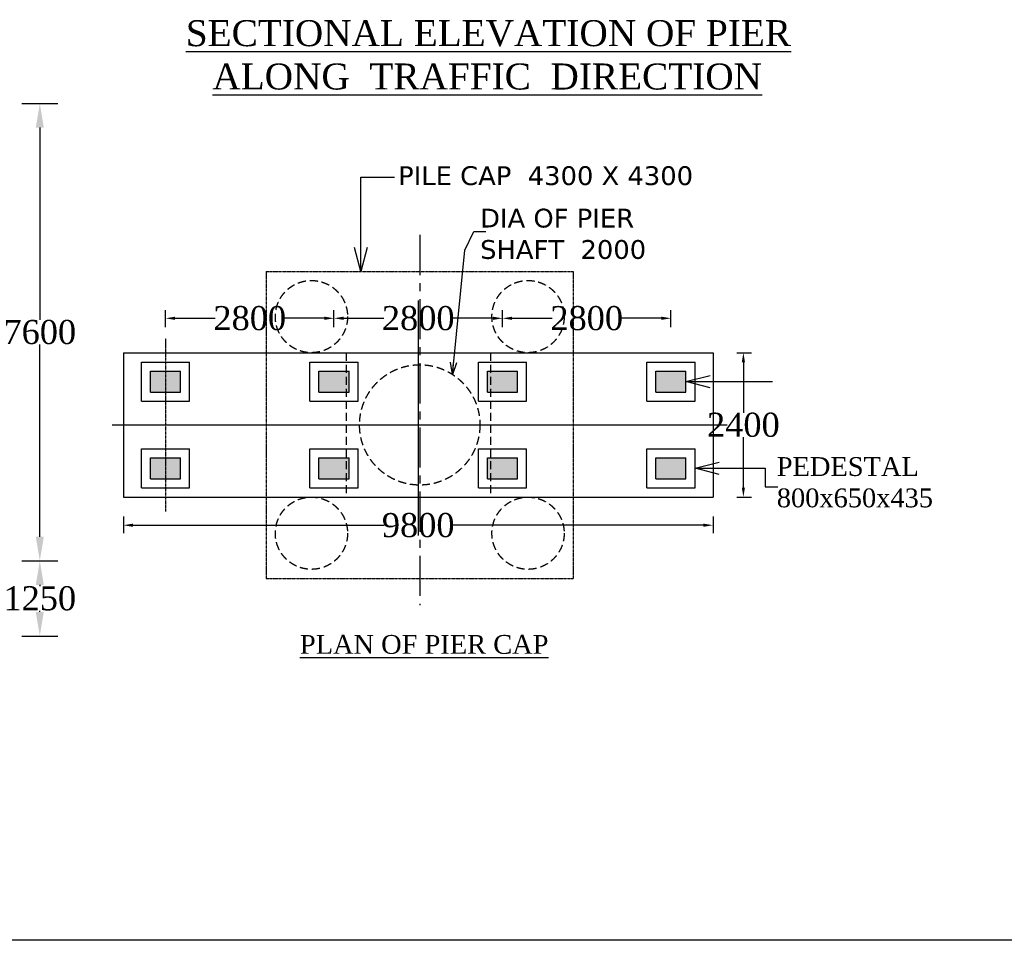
# Model space of a CAD drawing. Header units: millimetres. Extents: x -17882108 to 29484142, y -104267 to 550747.
# Tile 5 of 19: x 9224873 to 9286240, y -4985 to 52379. Entities that reach past the tile are written whole.
import ezdxf

# ---------------------------------------------------------------- set-up
doc = ezdxf.new("R2010")
doc.units = ezdxf.units.MM
doc.header["$MEASUREMENT"] = 0
for name, pattern in [('CENTER', [2, 1.25, -0.25, 0.25, -0.25]), ('CENTER2', [28.575, 19.05, -3.175, 3.175, -3.175]), ('CENTERX2', [4, 2.5, -0.5, 0.5, -0.5]), ('HIDDEN', [0.375, 0.25, -0.125])]:
    doc.linetypes.add(name, pattern=pattern)
doc.layers.add('BOUNDRY LINE', color=224, linetype='Continuous')
doc.layers.add('TEXT', color=7, linetype='Continuous')
doc.styles.get("Standard").update_dxf_attribs({"font": 'times.ttf'})
doc.dimstyles.get("Standard").update_dxf_attribs({"dimtxt": 400, "dimasz": 215, "dimexe": 0.18, "dimexo": 0.0625, "dimgap": 0.09, "dimtad": 0, "dimtih": 1, "dimtoh": 1, "dimdec": 0, "dimzin": 4, "dimdsep": 46, "dimtxsty": 'Standard', "dimblk": 'OPEN90', "dimcen": 0, "dimadec": 0, "dimazin": 1, "dimtfac": 1, "dimtdec": 0, "dimtix": 1, "dimtofl": 0, "dimtmove": 0, "dimatfit": 3, "dimldrblk": 'OPEN30', "dimfxl": 0, "dimtolj": 1, "dimtzin": 0, "dimarcsym": 0})

# ---------------------------------------------------------------- blocks, each defined once
blk = doc.blocks.new('*D80')
at = {"color": 0, "linetype": 'Continuous', "lineweight": -2, "transparency": 16777216}
for p, q in [((9233962, 33215), (9233962, 34273)), ((9234562, 33773), (9237061, 33773)), ((9243862, 33773), (9241364, 33773)), ((9244462, 33215), (9244462, 34273))]:
    blk.add_line(p, q, dxfattribs=at)
at = {"color": 0, "linetype": 'Continuous', "transparency": 16777216}
for points in [[(9234562, 33873), (9234562, 33673), (9233962, 33773)], [(9243862, 33873), (9243862, 33673), (9244462, 33773)]]:
    blk.add_solid(points, dxfattribs=at)
at = {"layer": 'Defpoints', "color": 0, "linetype": 'Continuous', "transparency": 16777216}
for p in [(9244462, 33773), (9233962, 32515), (9244462, 32515)]:
    blk.add_point(p, dxfattribs=at)
at = {"color": 0, "linetype": 'Continuous', "lineweight": -2, "transparency": 16777216, "insert": (9239212, 33773), "char_height": 750, "attachment_point": 5}
blk.add_mtext('\\A1;{\\H2x;2800}', dxfattribs=at)
blk = doc.blocks.new('*D81')
at = {"color": 0, "linetype": 'Continuous', "lineweight": -2, "transparency": 16777216}
for p, q in [((9244462, 33215), (9244462, 34273)), ((9245062, 33773), (9247561, 33773)), ((9254362, 33773), (9251864, 33773)), ((9254962, 33215), (9254962, 34273))]:
    blk.add_line(p, q, dxfattribs=at)
at = {"color": 0, "linetype": 'Continuous', "transparency": 16777216}
for points in [[(9245062, 33873), (9245062, 33673), (9244462, 33773)], [(9254362, 33873), (9254362, 33673), (9254962, 33773)]]:
    blk.add_solid(points, dxfattribs=at)
at = {"layer": 'Defpoints', "color": 0, "linetype": 'Continuous', "transparency": 16777216}
for p in [(9254962, 33773), (9244462, 32515), (9254962, 32515)]:
    blk.add_point(p, dxfattribs=at)
at = {"color": 0, "linetype": 'Continuous', "lineweight": -2, "transparency": 16777216, "insert": (9249712, 33773), "char_height": 750, "attachment_point": 5}
blk.add_mtext('\\A1;{\\H2x;2800}', dxfattribs=at)
blk = doc.blocks.new('*D82')
at = {"color": 0, "linetype": 'Continuous', "lineweight": -2, "transparency": 16777216}
for p, q in [((9254962, 33215), (9254962, 34273)), ((9255562, 33773), (9258061, 33773)), ((9264862, 33773), (9262364, 33773)), ((9265462, 33215), (9265462, 34273))]:
    blk.add_line(p, q, dxfattribs=at)
at = {"color": 0, "linetype": 'Continuous', "transparency": 16777216}
for points in [[(9255562, 33873), (9255562, 33673), (9254962, 33773)], [(9264862, 33873), (9264862, 33673), (9265462, 33773)]]:
    blk.add_solid(points, dxfattribs=at)
at = {"layer": 'Defpoints', "color": 0, "linetype": 'Continuous', "transparency": 16777216}
for p in [(9265462, 33773), (9254962, 32515), (9265462, 32515)]:
    blk.add_point(p, dxfattribs=at)
at = {"color": 0, "linetype": 'Continuous', "lineweight": -2, "transparency": 16777216, "insert": (9260212, 33773), "char_height": 750, "attachment_point": 5}
blk.add_mtext('\\A1;{\\H2x;2800}', dxfattribs=at)
blk = doc.blocks.new('*D78')
at = {"color": 0, "linetype": 'Continuous', "lineweight": -2, "transparency": 16777216}
for p, q in [((9269570, 31629), (9270478, 31629)), ((9269978, 31029), (9269978, 27892)), ((9269978, 23229), (9269978, 26366)), ((9269570, 22629), (9270478, 22629))]:
    blk.add_line(p, q, dxfattribs=at)
at = {"color": 0, "linetype": 'Continuous', "transparency": 16777216}
for points in [[(9269878, 31029), (9270078, 31029), (9269978, 31629)], [(9269878, 23229), (9270078, 23229), (9269978, 22629)]]:
    blk.add_solid(points, dxfattribs=at)
at = {"layer": 'Defpoints', "color": 0, "linetype": 'Continuous', "transparency": 16777216}
for p in [(9268870, 31629), (9268870, 22629), (9269978, 22629)]:
    blk.add_point(p, dxfattribs=at)
at = {"color": 0, "linetype": 'Continuous', "lineweight": -2, "transparency": 16777216, "insert": (9269978, 27129), "char_height": 750, "attachment_point": 5}
blk.add_mtext('\\A1;{\\H2x;2400}', dxfattribs=at)
blk = doc.blocks.new('*D79')
at = {"color": 0, "linetype": 'Continuous', "lineweight": -2, "transparency": 16777216}
for p, q in [((9231337, 21423), (9231337, 20378)), ((9231937, 20878), (9247581, 20878)), ((9267487, 20878), (9251844, 20878)), ((9268087, 21423), (9268087, 20378))]:
    blk.add_line(p, q, dxfattribs=at)
at = {"color": 0, "linetype": 'Continuous', "transparency": 16777216}
for points in [[(9231937, 20978), (9231937, 20778), (9231337, 20878)], [(9267487, 20978), (9267487, 20778), (9268087, 20878)]]:
    blk.add_solid(points, dxfattribs=at)
at = {"layer": 'Defpoints', "color": 0, "linetype": 'Continuous', "transparency": 16777216}
for p in [(9231337, 22123), (9268087, 22123), (9231337, 20878)]:
    blk.add_point(p, dxfattribs=at)
at = {"color": 0, "linetype": 'Continuous', "lineweight": -2, "transparency": 16777216, "insert": (9249712, 20878), "char_height": 750, "attachment_point": 5}
blk.add_mtext('\\A1;{\\H2x;9800}', dxfattribs=at)
blk = doc.blocks.new('*D151')
at = {"layer": 'BOUNDRY LINE', "color": 0, "linetype": 'ByBlock', "lineweight": -2, "transparency": 16777216}
for p, q in [((9226626, 47159), (9226626, 47159)), ((9226126, 45659), (9226126, 33674)), ((9226126, 20160), (9226126, 32144)), ((9226626, 18660), (9226626, 18660))]:
    blk.add_line(p, q, dxfattribs=at)
at = {"layer": 'BOUNDRY LINE', "color": 0, "linetype": 'ByBlock', "transparency": 16777216}
for points in [[(9225876, 45659), (9226376, 45659), (9226126, 47159)], [(9225876, 20160), (9226376, 20160), (9226126, 18660)]]:
    blk.add_solid(points, dxfattribs=at)
at = {"layer": 'Defpoints', "color": 0, "linetype": 'ByBlock', "transparency": 16777216}
for p in [(9226126, 47159), (9226126, 18660), (9226126, 18660)]:
    blk.add_point(p, dxfattribs=at)
at = {"layer": 'BOUNDRY LINE', "color": 0, "linetype": 'ByBlock', "transparency": 16777216, "insert": (9226126, 32909), "char_height": 1500, "attachment_point": 5}
blk.add_mtext('\\A1;7600', dxfattribs=at)
blk = doc.blocks.new('*D152')
at = {"layer": 'BOUNDRY LINE', "color": 0, "linetype": 'ByBlock', "lineweight": -2, "transparency": 16777216}
for p, q in [((9226626, 18660), (9226626, 18660)), ((9226126, 17160), (9226126, 17079)), ((9226126, 15472), (9226126, 15553)), ((9226626, 13972), (9226626, 13972))]:
    blk.add_line(p, q, dxfattribs=at)
at = {"layer": 'BOUNDRY LINE', "color": 0, "linetype": 'ByBlock', "transparency": 16777216}
for points in [[(9225876, 17160), (9226376, 17160), (9226126, 18660)], [(9225876, 15472), (9226376, 15472), (9226126, 13972)]]:
    blk.add_solid(points, dxfattribs=at)
at = {"layer": 'Defpoints', "color": 0, "linetype": 'ByBlock', "transparency": 16777216}
for p in [(9226126, 18660), (9226126, 13972), (9226126, 13972)]:
    blk.add_point(p, dxfattribs=at)
at = {"layer": 'BOUNDRY LINE', "color": 0, "linetype": 'ByBlock', "transparency": 16777216, "insert": (9226126, 16316), "char_height": 1500, "attachment_point": 5}
blk.add_mtext('\\A1;1250', dxfattribs=at)

msp = doc.modelspace()

# ---------------------------------------------------------------- hatches: boundary and pattern name
at = {"linetype": 'Continuous', "lineweight": -2}
h = msp.add_hatch(color=256, dxfattribs=at)
h.dxf.hatch_style = 1
h.paths.add_polyline_path([(9233024.9, 29829.2), (9233024.9, 29173), (9233962.4, 29173), (9233962.4, 29829.2)])
h.paths.add_polyline_path([(9233024.9, 30485.5), (9233024.9, 29829.2), (9233962.4, 29829.2), (9233962.4, 30485.5)])
h.paths.add_polyline_path([(9233962.4, 30485.5), (9233962.4, 29829.2), (9234899.8, 29829.2), (9234899.8, 30485.5)])
h.paths.add_polyline_path([(9233962.4, 29829.2), (9233962.4, 29173), (9234899.8, 29173), (9234899.8, 29829.2)])
h = msp.add_hatch(color=256, dxfattribs=at)
h.dxf.hatch_style = 1
h.paths.add_polyline_path([(9243524.8, 29829.2), (9243524.8, 29173), (9244462.3, 29173), (9244462.3, 29829.2)])
h.paths.add_polyline_path([(9243524.8, 30485.5), (9243524.8, 29829.2), (9244462.3, 29829.2), (9244462.3, 30485.5)])
h.paths.add_polyline_path([(9244462.3, 30485.5), (9244462.3, 29829.2), (9245399.8, 29829.2), (9245399.8, 30485.5)])
h.paths.add_polyline_path([(9244462.3, 29829.2), (9244462.3, 29173), (9245399.8, 29173), (9245399.8, 29829.2)])
h = msp.add_hatch(color=256, dxfattribs=at)
h.dxf.hatch_style = 1
h.paths.add_polyline_path([(9254024.8, 29829.2), (9254024.8, 29173), (9254962.3, 29173), (9254962.3, 29829.2)])
h.paths.add_polyline_path([(9254024.8, 30485.5), (9254024.8, 29829.2), (9254962.3, 29829.2), (9254962.3, 30485.5)])
h.paths.add_polyline_path([(9254962.3, 30485.5), (9254962.3, 29829.2), (9255899.8, 29829.2), (9255899.8, 30485.5)])
h.paths.add_polyline_path([(9254962.3, 29829.2), (9254962.3, 29173), (9255899.8, 29173), (9255899.8, 29829.2)])
h = msp.add_hatch(color=256, dxfattribs=at)
h.dxf.hatch_style = 1
h.paths.add_polyline_path([(9264524.8, 29829.2), (9264524.8, 29173), (9265462.3, 29173), (9265462.3, 29829.2)])
h.paths.add_polyline_path([(9264524.8, 30485.5), (9264524.8, 29829.2), (9265462.3, 29829.2), (9265462.3, 30485.5)])
h.paths.add_polyline_path([(9265462.3, 30485.5), (9265462.3, 29829.2), (9266399.8, 29829.2), (9266399.8, 30485.5)])
h.paths.add_polyline_path([(9265462.3, 29829.2), (9265462.3, 29173), (9266399.8, 29173), (9266399.8, 29829.2)])
h = msp.add_hatch(color=256, dxfattribs=at)
h.dxf.hatch_style = 1
h.paths.add_polyline_path([(9233024.9, 24429.2), (9233024.9, 23773), (9233962.4, 23773), (9233962.4, 24429.2)])
h.paths.add_polyline_path([(9233024.9, 25085.5), (9233024.9, 24429.2), (9233962.4, 24429.2), (9233962.4, 25085.5)])
h.paths.add_polyline_path([(9233962.4, 25085.5), (9233962.4, 24429.2), (9234899.8, 24429.2), (9234899.8, 25085.5)])
h.paths.add_polyline_path([(9233962.4, 24429.2), (9233962.4, 23773), (9234899.8, 23773), (9234899.8, 24429.2)])
h = msp.add_hatch(color=256, dxfattribs=at)
h.dxf.hatch_style = 1
h.paths.add_polyline_path([(9243524.8, 24429.2), (9243524.8, 23773), (9244462.3, 23773), (9244462.3, 24429.2)])
h.paths.add_polyline_path([(9243524.8, 25085.5), (9243524.8, 24429.2), (9244462.3, 24429.2), (9244462.3, 25085.5)])
h.paths.add_polyline_path([(9244462.3, 25085.5), (9244462.3, 24429.2), (9245399.8, 24429.2), (9245399.8, 25085.5)])
h.paths.add_polyline_path([(9244462.3, 24429.2), (9244462.3, 23773), (9245399.8, 23773), (9245399.8, 24429.2)])
h = msp.add_hatch(color=256, dxfattribs=at)
h.dxf.hatch_style = 1
h.paths.add_polyline_path([(9254024.8, 24429.2), (9254024.8, 23773), (9254962.3, 23773), (9254962.3, 24429.2)])
h.paths.add_polyline_path([(9254024.8, 25085.5), (9254024.8, 24429.2), (9254962.3, 24429.2), (9254962.3, 25085.5)])
h.paths.add_polyline_path([(9254962.3, 25085.5), (9254962.3, 24429.2), (9255899.8, 24429.2), (9255899.8, 25085.5)])
h.paths.add_polyline_path([(9254962.3, 24429.2), (9254962.3, 23773), (9255899.8, 23773), (9255899.8, 24429.2)])
h = msp.add_hatch(color=256, dxfattribs=at)
h.dxf.hatch_style = 1
h.paths.add_polyline_path([(9264524.8, 24429.2), (9264524.8, 23773), (9265462.3, 23773), (9265462.3, 24429.2)])
h.paths.add_polyline_path([(9264524.8, 25085.5), (9264524.8, 24429.2), (9265462.3, 24429.2), (9265462.3, 25085.5)])
h.paths.add_polyline_path([(9265462.3, 25085.5), (9265462.3, 24429.2), (9266399.8, 24429.2), (9266399.8, 25085.5)])
h.paths.add_polyline_path([(9265462.3, 24429.2), (9265462.3, 23773), (9266399.8, 23773), (9266399.8, 24429.2)])

# ---------------------------------------------------------------- linework, layer by layer
at = {"linetype": 'CENTERX2', "ltscale": 1000}
msp.add_line((9249806.5, 38970.5), (9249806.5, 15904.3), dxfattribs=at)
at = {"linetype": 'CENTER', "ltscale": 1.5}
for p, q in [((9240244, 36691.7), (9240244, 17566.8)), ((9240244, 36691.7), (9259369, 36691.7)), ((9259369, 36691.7), (9259369, 17566.8)), ((9233962.4, 32515.2), (9233962.4, 21731.1)), ((9240244, 17566.8), (9259369, 17566.8))]:
    msp.add_line(p, q, dxfattribs=at)
at = {"linetype": 'Continuous', "lineweight": -2}
for p, q in [((9249712.3, 34878.6), (9249712.3, 20248)), ((9231337.4, 31629.2), (9268087.3, 31629.2)), ((9231337.4, 31629.2), (9231337.4, 22629.2)), ((9268087.3, 31629.2), (9268087.3, 22629.2)), ((9232462.4, 28610.5), (9232462.4, 31048)), ((9232462.4, 31048), (9235462.3, 31048)), ((9235462.3, 28610.5), (9235462.3, 31048)), ((9242962.3, 28610.5), (9242962.3, 31048)), ((9242962.3, 31048), (9245962.3, 31048)), ((9245962.3, 28610.5), (9245962.3, 31048)), ((9253462.3, 28610.5), (9253462.3, 31048)), ((9253462.3, 31048), (9256462.3, 31048)), ((9256462.3, 28610.5), (9256462.3, 31048)), ((9263962.3, 28610.5), (9263962.3, 31048)), ((9263962.3, 31048), (9266962.3, 31048)), ((9266962.3, 28610.5), (9266962.3, 31048)), ((9233024.9, 29173), (9233024.9, 30485.5)), ((9233024.9, 30485.5), (9234899.8, 30485.5)), ((9234899.8, 29173), (9234899.8, 30485.5)), ((9243524.8, 29173), (9243524.8, 30485.5)), ((9243524.8, 30485.5), (9245399.8, 30485.5)), ((9245399.8, 29173), (9245399.8, 30485.5)), ((9254024.8, 29173), (9254024.8, 30485.5)), ((9254024.8, 30485.5), (9255899.8, 30485.5)), ((9255899.8, 29173), (9255899.8, 30485.5)), ((9264524.8, 29173), (9264524.8, 30485.5)), ((9264524.8, 30485.5), (9266399.8, 30485.5)), ((9266399.8, 29173), (9266399.8, 30485.5)), ((9233024.9, 29173), (9234899.8, 29173)), ((9243524.8, 29173), (9245399.8, 29173)), ((9254024.8, 29173), (9255899.8, 29173)), ((9264524.8, 29173), (9266399.8, 29173)), ((9232462.4, 28610.5), (9235462.3, 28610.5)), ((9242962.3, 28610.5), (9245962.3, 28610.5)), ((9253462.3, 28610.5), (9256462.3, 28610.5)), ((9263962.3, 28610.5), (9266962.3, 28610.5)), ((9232462.4, 23210.5), (9232462.4, 25648)), ((9232462.4, 25648), (9235462.3, 25648)), ((9235462.3, 23210.5), (9235462.3, 25648)), ((9242962.3, 23210.5), (9242962.3, 25648)), ((9242962.3, 25648), (9245962.3, 25648)), ((9245962.3, 23210.5), (9245962.3, 25648)), ((9253462.3, 23210.5), (9253462.3, 25648)), ((9253462.3, 25648), (9256462.3, 25648)), ((9256462.3, 23210.5), (9256462.3, 25648)), ((9263962.3, 23210.5), (9263962.3, 25648)), ((9263962.3, 25648), (9266962.3, 25648)), ((9266962.3, 23210.5), (9266962.3, 25648)), ((9233024.9, 23773), (9233024.9, 25085.5)), ((9233024.9, 25085.5), (9234899.8, 25085.5)), ((9234899.8, 23773), (9234899.8, 25085.5)), ((9243524.8, 23773), (9243524.8, 25085.5)), ((9243524.8, 25085.5), (9245399.8, 25085.5)), ((9245399.8, 23773), (9245399.8, 25085.5)), ((9254024.8, 23773), (9254024.8, 25085.5)), ((9254024.8, 25085.5), (9255899.8, 25085.5)), ((9255899.8, 23773), (9255899.8, 25085.5)), ((9264524.8, 23773), (9264524.8, 25085.5)), ((9264524.8, 25085.5), (9266399.8, 25085.5)), ((9266399.8, 23773), (9266399.8, 25085.5)), ((9233024.9, 23773), (9234899.8, 23773)), ((9243524.8, 23773), (9245399.8, 23773)), ((9254024.8, 23773), (9255899.8, 23773)), ((9264524.8, 23773), (9266399.8, 23773)), ((9232462.4, 23210.5), (9235462.3, 23210.5)), ((9242962.3, 23210.5), (9245962.3, 23210.5)), ((9253462.3, 23210.5), (9256462.3, 23210.5)), ((9263962.3, 23210.5), (9266962.3, 23210.5)), ((9231337.4, 22629.2), (9268087.3, 22629.2))]:
    msp.add_line(p, q, dxfattribs=at)
at = {"linetype": 'CENTER'}
msp.add_line((9249712.3, 32510.5), (9249712.3, 21732.5), dxfattribs=at)
at = {"linetype": 'HIDDEN', "ltscale": 2000}
for p, q in [((9245212.3, 31629.2), (9245212.3, 22629.2)), ((9254212.3, 31629.2), (9254212.3, 22629.2))]:
    msp.add_line(p, q, dxfattribs=at)
at = {"linetype": 'CENTER2', "ltscale": 1.5}
msp.add_line((9230643.8, 27129.2), (9268969.2, 27129.2), dxfattribs=at)
at = {"linetype": 'HIDDEN', "ltscale": 2000}
for centre, radius in [((9243056.5, 33879.2), 2250), ((9256556.5, 33879.2), 2250), ((9249806.5, 27129.2), 3750), ((9243056.5, 20379.2), 2250), ((9256556.5, 20379.2), 2250)]:
    msp.add_circle(centre, radius, dxfattribs=at)
at = {"layer": 'BOUNDRY LINE', "color": 1, "linetype": 'ByBlock'}
for p, q in [((9225006.3, 47158.6), (9227244.8, 47158.6)), ((9225006.3, 18659.7), (9227244.8, 18659.7)), ((9225006.3, 13972.2), (9227244.8, 13972.2))]:
    msp.add_line(p, q, dxfattribs=at)
at = {"layer": 'BOUNDRY LINE', "color": 5}
msp.add_line((9478826.4, -4985.5), (9127136.9, -4985.5), dxfattribs=at)

# ---------------------------------------------------------------- texts
at = {"linetype": 'Continuous', "lineweight": -2, "char_height": 1171.873, "attachment_point": 4}
for s, insert in [('{\\fVerdana|b0|i0|c0|p34;PILE CAP  4300 X 4300}', (9248458.9, 42650.6)), ('{\\fVerdana|b0|i0|c0|p34; DIA OF PIER\\P SHAFT  2000}', (9253057.2, 39027)), ('PEDESTAL\\P800x650x435', (9272060.6, 23549.7)), ('{\\fTimes New Roman|b0|i0|c0|p18;\\LPLAN OF PIER CAP}', (9242337.5, 13444.6))]:
    msp.add_mtext(s, dxfattribs=dict(at, insert=insert))
at = {"layer": 'BOUNDRY LINE', "color": 1, "linetype": 'ByBlock', "char_height": 1500, "attachment_point": 4}
for insert in [(9248232.2, 42564.4), (9268242.5, 29829.2), (9268588.8, 23273.8)]:
    msp.add_mtext('\\A1;', dxfattribs=dict(at, insert=insert))
at = {"layer": 'TEXT', "char_height": 1620, "attachment_point": 1}
for s, insert, width in [('\\pi198.33;{\\LSECTIONAL ELEVATION OF PIER  \\P\\pi1853.4;ALONG  TRAFFIC  DIRECTION}', (9235029.1, 52350.2), 37142.743), ('\\pi6786.8;{\\LPLAN  OF ABUTMENT}', (9184342.4, 4825), 37860.777), ('\\pi6786.8;{\\LPLAN  OF ABUTMENT}', (9132136.9, 703.9), 37860.777)]:
    msp.add_mtext(s, dxfattribs=dict(at, insert=insert, width=width))

# ---------------------------------------------------------------- dimensions: what is measured, and where the dimension line sits
at = {"linetype": 'Continuous', "lineweight": -2}
for base, p1, p2, text, picture, middle in [((9244462.3, 33773.3), (9233962.4, 32515.2), (9244462.3, 32515.2), '{\\H2x;2800}', '*D80', (9239212.3, 33773.3)), ((9254962.3, 33773.3), (9244462.3, 32515.2), (9254962.3, 32515.2), '{\\H2x;2800}', '*D81', (9249712.3, 33773.3)), ((9265462.3, 33773.3), (9254962.3, 32515.2), (9265462.3, 32515.2), '{\\H2x;2800}', '*D82', (9260212.3, 33773.3)), ((9231337.4, 20878.5), (9268087.3, 22123.5), (9231337.4, 22123.5), '{\\H2x;9800}', '*D79', (9249712.3, 20878.5))]:
    dim = msp.add_linear_dim(base=base, p1=p1, p2=p2, text=text, dimstyle='Standard', override={"dimtxt": 750, "dimasz": 600, "dimexe": 500, "dimexo": 700, "dimfxl": 300}, dxfattribs=at)
    dim.commit()
    dim.dimension.update_dxf_attribs({"geometry": picture, "text_midpoint": middle})
dim = msp.add_linear_dim(base=(9269978, 22629.2), p1=(9268870.1, 31629.2), p2=(9268870.1, 22629.2), angle=90, text='{\\H2x;2400}', dimstyle='Standard', override={"dimtxt": 750, "dimasz": 600, "dimexe": 500, "dimexo": 700, "dimfxl": 300}, dxfattribs=at)
dim.commit()
dim.dimension.update_dxf_attribs({"geometry": '*D78', "text_midpoint": (9269978, 27129.2)})
at = {"layer": 'BOUNDRY LINE', "color": 1, "linetype": 'ByBlock'}
for base, p1, p2, text, picture, middle in [((9226125.6, 18659.7), (9226125.6, 47158.6), (9226125.6, 18659.7), '7600', '*D151', (9226125.6, 32909.2)), ((9226125.6, 13972.2), (9226125.6, 18659.7), (9226125.6, 13972.2), '1250', '*D152', (9226125.6, 16316))]:
    dim = msp.add_linear_dim(base=base, p1=p1, p2=p2, angle=90, text=text, dimstyle='Standard', override={"dimtxt": 1500, "dimasz": 1500, "dimexe": 500, "dimexo": 500, "dimfxl": 300}, dxfattribs=at)
    dim.commit()
    dim.dimension.update_dxf_attribs({"geometry": picture, "text_midpoint": middle})

# ---------------------------------------------------------------- leaders
at = {"annotation_type": 0, "has_hookline": 1, "hookline_direction": 0, "text_width": 11026.9}
msp.add_leader([(9251840, 30280), (9252613.9, 38016.7), (9253175.6, 39189.9), (9253925.6, 39189.9)], dimstyle='Standard', override={"dimtxt": 500, "dimasz": 750, "dimfxl": 300}, dxfattribs=at)
at = {"layer": 'BOUNDRY LINE', "color": 1, "linetype": 'ByBlock'}
for points in [[(9246131.3, 36691.7), (9246131.3, 42564.4), (9248232.1, 42564.4)], [(9266399.8, 29829.2), (9271788.1, 29829.2)], [(9266962.3, 24429.2), (9271341.7, 24429.2), (9271341.7, 23273.8), (9272134.4, 23273.8)]]:
    msp.add_leader(points, dimstyle='Standard', override={"dimtxt": 1500, "dimasz": 1500, "dimexe": 500, "dimexo": 500, "dimfxl": 300}, dxfattribs=at)

doc.saveas('drawing.dxf')
